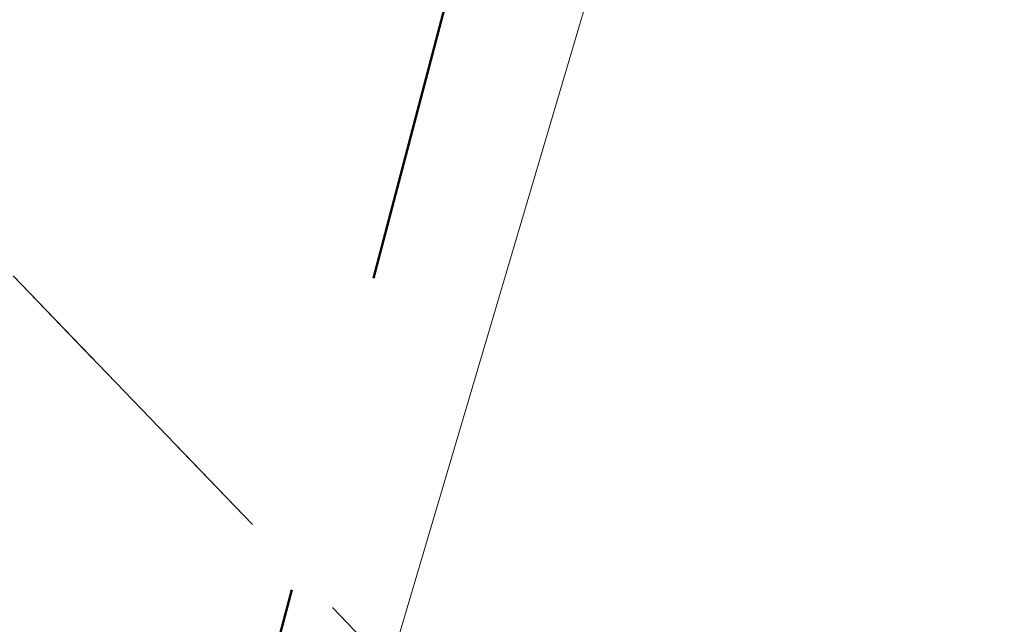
# Model space of a CAD drawing. Header units: metres. Extents: x 7523615 to 7533948, y 5492686 to 5502120.
# Tile 54 of 256: x 7529154.9 to 7529159.18, y 5498260.82 to 5498263.44. Entities that reach past the tile are written whole.
import ezdxf

# ---------------------------------------------------------------- set-up
doc = ezdxf.new("R2010")
doc.units = ezdxf.units.M
for name, pattern in [('1.4_1.4', [2.8, 1.4, -1.4]), ('egkk-500', [2, 1.5, -0.5]), ('egug-500', [1, 0.5, -0.5])]:
    doc.linetypes.add(name, pattern=pattern)

msp = doc.modelspace()

# ---------------------------------------------------------------- linework, layer by layer
at = {"layer": '217-kontur klasyfikacyjny', "color": 7, "linetype": 'egkk-500', "lineweight": 18, "flags": 128}
msp.add_lwpolyline([(7529158.69, 5498258.37), (7529150.66, 5498266.7)], dxfattribs=at)
at = {"layer": '218-kontur użytku gruntowego', "color": 7, "linetype": 'egug-500', "lineweight": 18, "flags": 128}
msp.add_lwpolyline([(7529158.69, 5498258.37), (7529150.66, 5498266.7)], dxfattribs=at)
at = {"layer": 'przewód telekomunikacyjny podziemny', "color": 7, "linetype": 'CONTINUOUS', "lineweight": 18, "flags": 128}
msp.add_lwpolyline([(7529179.84, 5498233.91), (7529152.37, 5498238.72), (7529152.01, 5498239.63), (7529156.29, 5498259.89), (7529158.82, 5498268.44), (7529158.75, 5498269.35), (7529158.05, 5498270.32), (7529158.54, 5498274.64), (7529160.86, 5498280.44), (7529161.16, 5498283.33), (7529161.17, 5498290.38), (7529162.58, 5498301.68), (7529162.02, 5498302.35), (7529119.57, 5498312.15), (7529119.01, 5498313.35), (7529127.22, 5498337.94), (7529126.73, 5498338.83), (7529106.18, 5498343.25), (7529080.64, 5498346.82), (7529070.05, 5498347.14), (7529022.82, 5498352.62)], dxfattribs=at)
at = {"layer": 'Zakres', "color": 5, "linetype": '1.4_1.4', "lineweight": 50, "flags": 128}
msp.add_lwpolyline([(7531743.27, 5499246.67), (7531674.19, 5499075.04), (7531617.162, 5499130.015), (7531497.218, 5499019.596), (7531360.693, 5498909.882), (7531137.385, 5498723.263), (7530837.96, 5498471.05), (7530827.293, 5498468.557), (7530555.83, 5498209.93), (7530490.214, 5498246.484), (7530415.425, 5498175.928), (7530370.975, 5498140.65), (7530313.12, 5498105.373), (7530175.536, 5498113.134), (7530201.642, 5498273.295), (7530135.32, 5498299.4), (7530095.809, 5498250.012), (7529934.942, 5498278.939), (7529886.553, 5498254.598), (7529886.964, 5498227.434), (7529861.564, 5498166.05), (7529795.242, 5498157.584), (7529752.203, 5498064.45), (7529512.785, 5498134.242), (7529497.697, 5498245.624), (7529418.476, 5498260.595), (7529163.77, 5498290.228), (7529123.554, 5498137.123), (7529361.326, 5498088.439), (7529468.57, 5498017.178), (7529499.62, 5497998.73), (7529568.053, 5497998.128), (7529612.503, 5497967.789), (7529759.259, 5497962.851), (7529731.037, 5497742.012), (7529837.62, 5497773.434), (7529926.26, 5498000.98), (7530249.502, 5497965.967), (7530399.55, 5498036.463), (7530504.325, 5498041.167), (7530550.186, 5498000.245), (7530485.275, 5497939.567), (7530567.12, 5497896.528), (7530578.585, 5497865.954), (7530414.955, 5497723.667), (7530456.347, 5497670.633), (7530620.036, 5497828.677), (7530672.247, 5497834.44), (7530708.231, 5497874.656), (7530802.893, 5497949.739), (7531291.019, 5497844.846), (7531633.86, 5497783.346), (7531723.76, 5497752.948), (7531716.74, 5497689.82), (7531638.86, 5497701.8), (7531607.99, 5497651.877), (7531593.173, 5497646.233), (7531554.368, 5497551.688), (7531542.197, 5497533.109), (7531433.365, 5497444.091), (7531365.279, 5497382.708), (7531307.012, 5497340.61), (7531265.619, 5497313.74), (7531154.142, 5497225.545), (7531069.475, 5497140.173), (7531095.58, 5497066.795), (7531227.52, 5497061.86), (7531269.853, 5497013.879), (7531267.74, 5496900.28), (7531245.86, 5496824.79), (7531285.37, 5496797.98), (7531257.86, 5496726.01), (7531235.28, 5496726.72), (7531225.4, 5496699.91), (7531197.11, 5496699.88), (7531185.19, 5496624.41), (7531253.801, 5496571.672), (7531243.218, 5496477.481), (7531256.45, 5496456.49), (7531351.7, 5496436.03), (7531399.67, 5496549.62), (7531437.77, 5496640.64), (7531396.85, 5496663.92), (7531455.59, 5496799.214), (7531464.057, 5496818.264), (7531468.643, 5496848.955), (7531480.284, 5496877.178), (7531555.07, 5497002.95), (7531557.66, 5497022.169), (7531504.626, 5497031.871), (7531386.27, 5497072.44), (7531447.65, 5497179.68), (7531472.876, 5497186.563), (7531542.726, 5497165.75), (7531534.965, 5497117.772), (7531587.882, 5497105.777), (7531625.629, 5497206.319), (7531717.203, 5497165.383), (7531739.282, 5497219.078), (7531634.801, 5497264.88), (7531650.323, 5497306.508), (7531689.66, 5497342.67), (7531724.67, 5497377.51), (7531750.159, 5497383.413), (7531790.729, 5497415.163), (7531807.49, 5497435.8), (7531857.051, 5497525.936), (7531880.16, 5497531.76), (7531912.79, 5497579.205), (7531951.42, 5497582.56), (7531983.17, 5497634.77), (7532010.156, 5497686.449), (7532022.445, 5497715.671), (7532045.96, 5497826.68), (7532028.32, 5497890.18), (7532058.84, 5497978.726), (7532130.806, 5498096.73), (7532169.259, 5498228.668), (7532173.67, 5498272.59), (7532173.45, 5498329.02), (7532174.198, 5498362.371), (7532178.843, 5498457.798), (7532136.745, 5498585.562), (7532124.809, 5498799.345), (7532152.62, 5498813.574), (7532125.691, 5499032.472), (7532124.985, 5499095.267), (7532200.95, 5499066.75), (7532264.333, 5499123.018), (7532116.225, 5499183.814), (7531993.341, 5499227.793), (7531913.613, 5499254.722), (7531816.599, 5499290.941), (7531739.752, 5499297.761), (7531571.83, 5499328.1), (7531549.252, 5499297.761), (7531536.552, 5499281.533), (7531425.075, 5499226.5), (7531439.186, 5499201.805), (7531552.78, 5499254.722), (7531607.813, 5499273.772), (7531677.126, 5499271.215)], close=True, dxfattribs=at)

doc.saveas('drawing.dxf')
